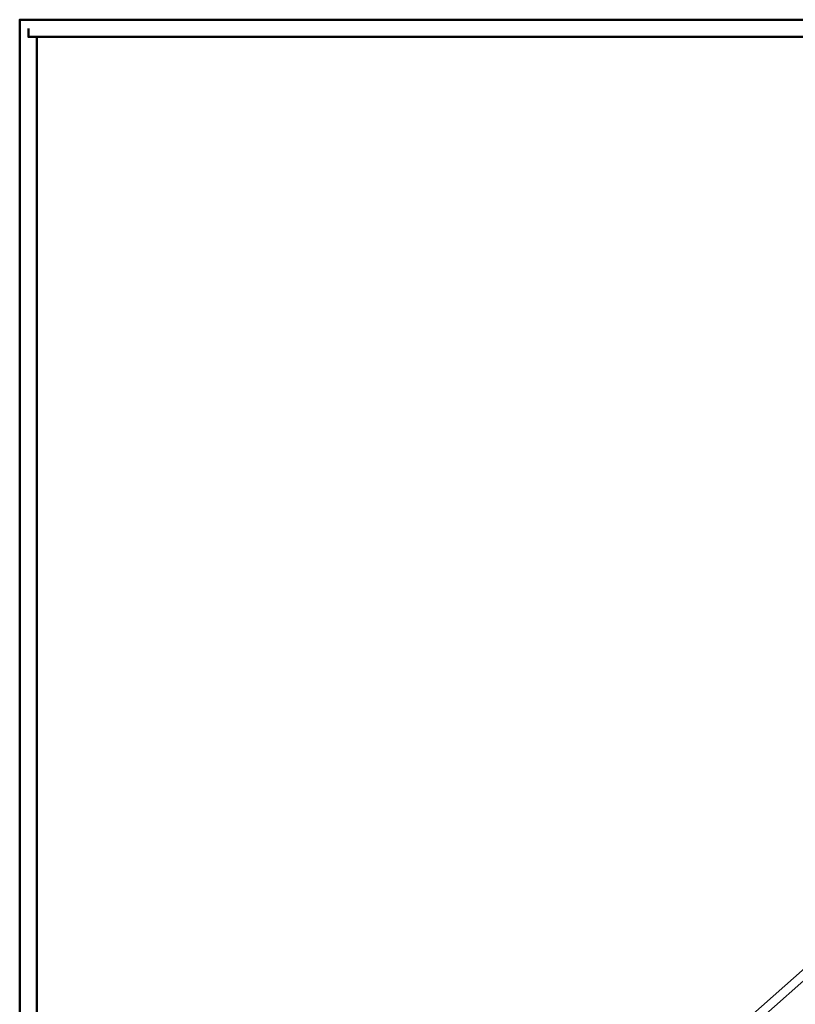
# Model space of a CAD drawing. Header units: millimetres. Extents: x 9396 to 25236, y 15106 to 31102.
# Tile 72 of 256: x 9547 to 9996, y 16595 to 17165. Entities that reach past the tile are written whole.
import ezdxf

# ---------------------------------------------------------------- set-up
doc = ezdxf.new("R2010")
doc.units = ezdxf.units.MM
for name, color, linetype, lineweight in [('text', 7, 'Continuous', 15), ('Размер', 6, 'Continuous', 18), ('Рамка', 7, 'Continuous', 35)]:
    doc.layers.add(name, color=color, linetype=linetype, lineweight=lineweight)

msp = doc.modelspace()

# ---------------------------------------------------------------- linework, layer by layer
at = {"layer": 'Defpoints', "lineweight": 50}
msp.add_lwpolyline([(9556.77, 17155.05), (9551.77, 17155.05), (9551.77, 17160.05)], dxfattribs=at)
at = {"layer": 'text'}
msp.add_lwpolyline([(9728.5, 16374.7), (10063.45, 16671.39), (10260.38, 16449.06), (9925.43, 16152.37)], close=True, dxfattribs=at)
at = {"layer": 'Размер', "lineweight": 50}
msp.add_lwpolyline([(12628.19, 17165.05), (9546.77, 17165.05), (9546.77, 15485.79), (12628.19, 15485.79)], close=True, dxfattribs=at)
msp.add_lwpolyline([(12618.19, 17155.05), (9556.77, 17155.05), (9556.77, 15495.79), (12618.19, 15495.79), (12618.19, 17155.05)], dxfattribs=at)
at = {"layer": 'Рамка'}
msp.add_lwpolyline([(9746.79, 16384.22), (10063.02, 16664.33), (10253.32, 16449.49), (9937.09, 16169.38)], close=True, dxfattribs=at)

doc.saveas('drawing.dxf')
